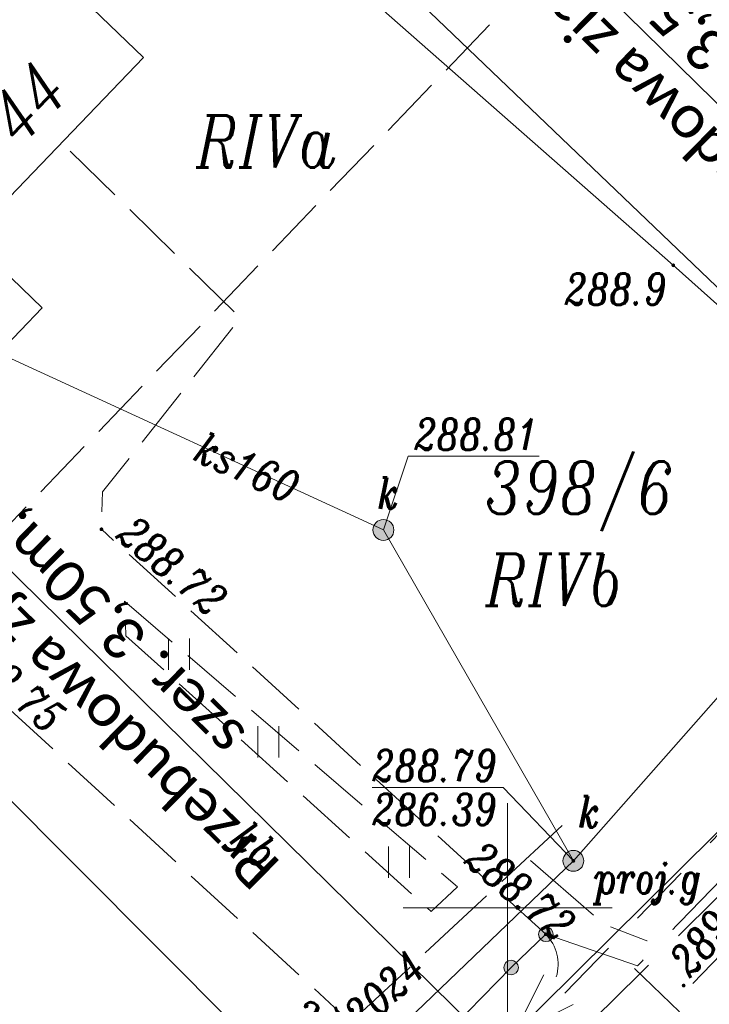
# Model space of a CAD drawing. Header units: metres. Extents: x -1 to 7476305, y 0 to 5497191.
# Tile 15 of 115: x 7474938 to 7474955, y 5496698 to 5496721. Entities that reach past the tile are written whole.
import ezdxf
from ezdxf.enums import TextEntityAlignment as Align

# ---------------------------------------------------------------- set-up
doc = ezdxf.new("R2010")
doc.units = ezdxf.units.M
for name, pattern in [('EGBK02-500', [2, 1.5, -0.5]), ('EGBO02-500', [2.5, 1.5, -1]), ('Krawedz', [0.75, 0.5, -0.25]), ('KTJZ01-500', [2, 1.5, -0.5]), ('SUP _P_01-500', [2.5, 2, -0.5])]:
    doc.linetypes.add(name, pattern=pattern)
doc.layers.add('D_Skarpa przy palisadach', color=7, linetype='Continuous')
for name, color, linetype, lineweight, true_color in [('EGBB01', 7, 'Continuous', 5, 0x0a0909), ('EGBD03', 7, 'Continuous', 5, 0x0a0909), ('EGBK02', 7, 'Continuous', 5, 0x0a0909), ('EGBO02', 7, 'Continuous', 5, 0x0a0909), ('KTJZ01', 7, 'Continuous', 5, 0x0a0909), ('KTOK05_01', 7, 'Continuous', 5, 0x0a0909), ('OBOP05_02', 7, 'Continuous', 5, 0x0a0909), ('PTTU04', 7, 'Continuous', 5, 0x0a0909), ('RTPW01', 7, 'Continuous', 5, 0x0a0909), ('RTPW02', 7, 'Continuous', 5, 0x0a0909), ('suepnn', 7, 'Continuous', 5, 0x0a0909), ('SUPG_P_01', 7, 'Continuous', 5, 0x0a0909), ('SUPK_01', 7, 'Continuous', 5, 0x0a0909), ('SUUS15_05_K', 7, 'Continuous', 5, 0x0a0909), ('SUUS20_01', 7, 'Continuous', 5, 0x0a0909), ('SZOPO_905_P', 7, 'Continuous', 5, 0x0a0909), ('Warstwa 1', 7, 'Continuous', 5, 0x0a0909)]:
    doc.layers.add(name, color=color, linetype=linetype, lineweight=lineweight, true_color=true_color)
doc.layers.add('S-1_proj_obnizenia', color=7, linetype='Krawedz', lineweight=30)
doc.styles.add('! rom po 1.8mm', font='calibri.ttf', dxfattribs={"height": 0.9})
doc.styles.add('KAMIL', font='calibri.ttf', dxfattribs={"height": 0.75})
doc.styles.add('Style-ITALIC_1250', font='ITALIC_1250.shx')
doc.linetypes.add('KTOK05_01-500', pattern='A,3.75,[13,dgnlstyle-rozp_2015.shx,S=0.002778,R=0,X=0,Y=0],3.75', length=7.5)
doc.dimstyles.new('! 500', dxfattribs={"dimscale": 5, "dimtxt": 0.9, "dimasz": 0.18, "dimexe": 0.08, "dimexo": 0.04, "dimgap": 0.07, "dimtad": 1, "dimzin": 1, "dimtxsty": '! rom po 1.8mm', "dimcen": 0.09, "dimclrd": 256, "dimclre": 256, "dimclrt": 256, "dimazin": 1, "dimtfac": 1, "dimtix": 1, "dimtmove": 1, "dimatfit": 1, "dimfxl": 0.2, "dimlwd": -1, "dimlwe": -1, "dimarcsym": 0})

# ---------------------------------------------------------------- blocks, each defined once
blk = doc.blocks.new('*D106')
at = {"layer": 'D_Skarpa przy palisadach', "transparency": 16777216}
for p, q in [((7474983.836, 5496724.604), (7474959.209, 5496749.05)), ((7474959.174, 5496748.958), (7474914.873, 5496704.329)), ((7474939.408, 5496679.847), (7474914.781, 5496704.293))]:
    blk.add_line(p, q, dxfattribs=at)
at = {"layer": 'D_Skarpa przy palisadach', "lineweight": 30, "transparency": 16777216}
for points in [[(7474959.163, 5496748.969), (7474959.185, 5496748.947), (7474959.237, 5496749.022)], [(7474914.862, 5496704.339), (7474914.884, 5496704.318), (7474914.81, 5496704.265)]]:
    blk.add_solid(points, dxfattribs=at)
at = {"layer": 'Defpoints', "color": 0, "lineweight": 30, "transparency": 16777216}
for p in [(7474983.85, 5496724.59), (7474914.81, 5496704.265), (7474939.423, 5496679.833)]:
    blk.add_point(p, dxfattribs=at)
at = {"layer": 'D_Skarpa przy palisadach', "lineweight": 30, "transparency": 16777216, "insert": (7474936.028, 5496727.632), "char_height": 0.9, "attachment_point": 5, "rotation": 45.2116, "style": '! rom po 1.8mm'}
blk.add_mtext('Miejsce do wymijania sie osób ze szczególnymi potrzebami\\Pdł. 63,06m', dxfattribs=at)
blk = doc.blocks.new('905P')
at = {"layer": 'SZOPO_905_P', "color": 18, "linetype": 'Continuous', "lineweight": 13, "true_color": 0x0a0909}
blk.add_arc((1.05, 0), 1.05, 120, 180, dxfattribs=at)
blk = doc.blocks.new('SUUS15_05_K')
at = {"layer": 'SUUS15_05_K', "linetype": 'Continuous', "lineweight": 13, "true_color": 0x7a7a7a}
h = blk.add_hatch(color=8, dxfattribs=at)
edge = h.paths.add_edge_path()
edge.add_arc((0, 0), 0.25, 0, 360)
at = {"layer": 'SUUS15_05_K', "color": 36, "linetype": 'Continuous', "lineweight": 13, "true_color": 0x803300}
blk.add_circle((0, 0), 0.25, dxfattribs=at)
blk = doc.blocks.new('PTTU04_01')
at = {"layer": 'PTTU04', "color": 18, "linetype": 'Continuous', "lineweight": 13, "true_color": 0x0a0909}
for p, q in [((-0.25, -0.375), (-0.25, 0.375)), ((0.25, -0.375), (0.25, 0.375))]:
    blk.add_line(p, q, dxfattribs=at)
blk = doc.blocks.new('RTPW02')
at = {"layer": 'RTPW02', "linetype": 'Continuous', "lineweight": 13, "true_color": 0x0a0909}
h = blk.add_hatch(color=18, dxfattribs=at)
edge = h.paths.add_edge_path()
edge.add_arc((0, 0), 0.045, 0, 360)
blk = doc.blocks.new('RTPW01')
at = {"layer": 'RTPW01', "linetype": 'Continuous', "lineweight": 13, "true_color": 0x0a0909}
h = blk.add_hatch(color=18, dxfattribs=at)
edge = h.paths.add_edge_path()
edge.add_arc((0, 0), 0.045, 0, 360)
blk = doc.blocks.new('SUUS20_01')
at = {"color": 52, "linetype": 'Continuous', "lineweight": 13, "true_color": 0xbebf00}
blk.add_wipeout([(-0.5, 0.25), (0.5, 0.25), (0.5, -0.25), (-0.5, -0.25)], dxfattribs=at).dxf.layer = 'SUUS20_01'
blk = doc.blocks.new('MDCP_klauzula')
at = {"layer": 'KTOK05_01', "linetype": 'Continuous', "lineweight": 18}
h = blk.add_hatch(color=252, dxfattribs=at)
edge = h.paths.add_edge_path()
edge.add_arc((7474950.917, 5496699.364), 0.175, 0, 360)
h = blk.add_hatch(color=252, dxfattribs=at)
edge = h.paths.add_edge_path()
edge.add_arc((7474950.084, 5496698.567), 0.175, 0, 360)
h = blk.add_hatch(color=252, dxfattribs=at)
edge = h.paths.add_edge_path()
edge.add_arc((7474950.084, 5496698.567), 0.175, 0, 360)
at = {"layer": 'EGBB01', "color": 252, "linetype": 'Continuous', "lineweight": 18, "flags": 128}
blk.add_lwpolyline([(7474941.285, 5496720.359), (7474933.585, 5496727.758), (7474928.944, 5496722.929), (7474931.213, 5496720.748), (7474926.436, 5496715.777), (7474932.351, 5496710.094), (7474935.526, 5496713.398), (7474936.779, 5496712.193), (7474938.863, 5496714.362), (7474937.126, 5496716.031), (7474941.285, 5496720.359)], close=True, dxfattribs=at)
at = {"layer": 'EGBD03', "color": 96, "linetype": 'Continuous', "lineweight": 30}
for p, q in [((7474962.536, 5496707.652), (7474941.699, 5496727.621)), ((7474926.164, 5496714.538), (7474947.656, 5496692.988))]:
    blk.add_line(p, q, dxfattribs=at)
at = {"layer": 'EGBD03', "color": 96, "linetype": 'Continuous', "lineweight": 30, "flags": 128}
blk.add_lwpolyline([(7474901.86, 5496653.48), (7474904.993, 5496655.483), (7474942.021, 5496687.069), (7474947.656, 5496692.988), (7474962.536, 5496707.652), (7474977.8, 5496722.29)], dxfattribs=at)
at = {"layer": 'EGBK02', "color": 252, "linetype": 'EGBK02-500', "lineweight": 18, "flags": 128}
blk.add_lwpolyline([(7474960.655, 5496732.672), (7474920.917, 5496691.33), (7474910.652, 5496701.474)], dxfattribs=at)
at = {"layer": 'EGBO02', "color": 252, "linetype": 'EGBO02-500', "lineweight": 18, "flags": 128}
blk.add_lwpolyline([(7474912.596, 5496658.952), (7474940.276, 5496686.459), (7474968.571, 5496715.765), (7474999.422, 5496746.255), (7475028.237, 5496772.674), (7475043.438, 5496787.327), (7475072.159, 5496810.289), (7475094.114, 5496826.623), (7475118.388, 5496845.324), (7475126.952, 5496853.278), (7475138.024, 5496865.445)], dxfattribs=at)
at = {"layer": 'KTJZ01', "color": 252, "linetype": 'KTJZ01-500', "lineweight": 18}
for p, q in [((7474950.917, 5496699.364), (7474940.278, 5496709.062)), ((7474953.039, 5496698.547), (7474956.136, 5496695.558))]:
    blk.add_line(p, q, dxfattribs=at)
at = {"layer": 'KTJZ01', "color": 252, "linetype": 'KTJZ01-500', "lineweight": 18, "flags": 128}
for points in [[(7474939.531, 5496718.119), (7474943.605, 5496714.118), (7474940.305, 5496709.958), (7474940.278, 5496709.062)], [(7474947.307, 5496695.724), (7474947.048, 5496695.857), (7474947.38, 5496696.212), (7474936.656, 5496706.06)]]:
    blk.add_lwpolyline(points, dxfattribs=at)
blk.add_lwpolyline([(7474940.832, 5496707.339), (7474948.802, 5496700.497), (7474948.169, 5496699.907), (7474940.865, 5496706.514), (7474940.832, 5496707.339)], close=True, dxfattribs=at)
at = {"layer": 'KTOK05_01', "color": 252, "linetype": 'Continuous', "lineweight": 18}
for p, q in [((7474950.084, 5496698.567), (7474950.917, 5496699.364)), ((7474947.307, 5496695.724), (7474950.084, 5496698.567))]:
    blk.add_line(p, q, dxfattribs=at)
at = {"layer": 'KTOK05_01', "color": 252, "linetype": 'KTOK05_01-500', "lineweight": 18, "flags": 128}
for points in [[(7474953.966, 5496715.382), (7474945.515, 5496722.826), (7474940.995, 5496727.028)], [(7474950.917, 5496699.364), (7474953.11, 5496698.608), (7474962.225, 5496708.009), (7474953.966, 5496715.382)]]:
    blk.add_lwpolyline(points, dxfattribs=at)
at = {"layer": 'KTOK05_01', "color": 252, "linetype": 'Continuous', "lineweight": 18}
for centre in [(7474950.917, 5496699.364), (7474950.084, 5496698.567), (7474950.084, 5496698.567)]:
    blk.add_circle(centre, 0.175, dxfattribs=at)
at = {"layer": 'OBOP05_02', "color": 252, "linetype": 'Continuous', "lineweight": 18}
blk.add_line((7474963.516, 5496707.547), (7474954.431, 5496698.188), dxfattribs=at)
at = {"layer": 'suepnn', "color": 1, "linetype": 'Continuous', "lineweight": 13, "true_color": 0xfa0000, "flags": 128}
blk.add_lwpolyline([(7474951.572, 5496697.684), (7474950.154, 5496696.984), (7474950.868, 5496698.395)], dxfattribs=at)
at = {"layer": 'SUPG_P_01', "color": 52, "linetype": 'SUP _P_01-500', "lineweight": 13, "true_color": 0xbebf00, "flags": 128}
for points in [[(7474949.639, 5496671.239), (7474936.259, 5496687.96), (7474951.306, 5496701.971)], [(7474950.549, 5496701.13), (7474952.312, 5496699.599), (7474953.604, 5496699.107)]]:
    blk.add_lwpolyline(points, dxfattribs=at)
at = {"layer": 'SUPK_01', "color": 36, "linetype": 'Continuous', "lineweight": 13, "true_color": 0x803300, "flags": 128}
for points in [[(7474983.923, 5496737.877), (7474963.846, 5496715.031), (7474951.574, 5496701.122)], [(7474937.821, 5496713.278), (7474947.027, 5496709.045), (7474951.574, 5496701.122)], [(7474919.99, 5496630.71), (7474895.67, 5496651.31), (7474911.12, 5496662.85), (7474930.32, 5496680.72), (7474951.574, 5496701.122)]]:
    blk.add_lwpolyline(points, dxfattribs=at)
at = {"layer": 'SUUS15_05_K', "color": 252, "linetype": 'Continuous', "lineweight": 18, "flags": 128}
for points in [[(7474947.027, 5496709.045), (7474947.62, 5496710.813), (7474947.77, 5496710.813)], [(7474951.574, 5496701.122), (7474949.895, 5496702.878), (7474949.745, 5496702.878)]]:
    blk.add_lwpolyline(points, dxfattribs=at)
at = {"layer": 'Warstwa 1', "color": 252, "linetype": 'Continuous', "lineweight": 18}
for p, q in [((7474950, 5496702.5), (7474950, 5496697.5)), ((7474947.5, 5496700), (7474952.5, 5496700))]:
    blk.add_line(p, q, dxfattribs=at)
at = {"layer": 'PTTU04', "color": 252, "linetype": 'Continuous', "lineweight": 18}
for p in [(7474942.137, 5496706.074), (7474944.272, 5496703.974), (7474947.403, 5496701.09)]:
    blk.add_blockref('PTTU04_01', p, dxfattribs=at)
at = {"layer": 'RTPW01', "color": 252, "linetype": 'Continuous', "lineweight": 18}
for p in [(7474953.966, 5496715.382), (7474954.214, 5496698.136)]:
    blk.add_blockref('RTPW01', p, dxfattribs=at)
at = {"layer": 'RTPW02', "color": 252, "linetype": 'Continuous', "lineweight": 18}
for p in [(7474940.278, 5496709.062), (7474951.574, 5496701.122), (7474950.917, 5496699.364)]:
    blk.add_blockref('RTPW02', p, dxfattribs=at)
at = {"layer": 'SUUS15_05_K', "color": 252, "linetype": 'Continuous', "lineweight": 18}
for p in [(7474947.027, 5496709.045), (7474951.574, 5496701.122)]:
    blk.add_blockref('SUUS15_05_K', p, dxfattribs=at)
at = {"layer": 'SZOPO_905_P', "color": 252, "linetype": 'Continuous', "lineweight": 18, "rotation": 223.7347774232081}
blk.add_blockref('905P', (7474950.917, 5496699.364), dxfattribs=at)
at = {"layer": 'EGBB01', "color": 252, "linetype": 'Continuous', "lineweight": 18, "style": 'Style-ITALIC_1250', "width": 0.8}
blk.add_text('44', height=1.25, rotation=46.1411, dxfattribs=at).set_placement((7474938.957, 5496718.839), align=Align.CENTER)
at = {"layer": 'EGBD03', "color": 96, "linetype": 'Continuous', "lineweight": 30, "style": 'Style-ITALIC_1250', "width": 0.8}
blk.add_text('398/6', height=1.25, dxfattribs=at).set_placement((7474949.46, 5496709.435))
at = {"layer": 'EGBK02', "color": 252, "linetype": 'Continuous', "lineweight": 18, "style": 'Style-ITALIC_1250', "width": 0.8}
for s, p in [('RIVa', (7474942.543, 5496717.722)), ('RIVb', (7474949.47, 5496707.226))]:
    blk.add_text(s, height=1.25, dxfattribs=at).set_placement(p)
at = {"layer": 'KTJZ01', "color": 252, "linetype": 'Continuous', "lineweight": 18, "style": 'Style-ITALIC_1250', "width": 0.8}
blk.add_text('kb.', height=0.75, rotation=317.8684, dxfattribs=at).set_placement((7474943.32, 5496701.58))
at = {"layer": 'RTPW01', "color": 252, "linetype": 'Continuous', "lineweight": 18, "style": 'Style-ITALIC_1250', "width": 0.8}
blk.add_text('288.9', height=0.75, dxfattribs=at).set_placement((7474951.367, 5496714.439))
blk.add_text('289.0', height=0.75, rotation=48.569, dxfattribs=at).set_placement((7474954.369, 5496698.301))
at = {"layer": 'RTPW02', "color": 252, "linetype": 'Continuous', "lineweight": 18, "style": 'Style-ITALIC_1250', "width": 0.8}
for s, p in [('288.72', (7474940.597, 5496708.87)), ('288.75', (7474936.722, 5496706.062)), ('288.72', (7474948.932, 5496701.084)), ('288.70', (7474944.671, 5496697.33))]:
    blk.add_text(s, height=0.75, rotation=319.6207, dxfattribs=at).set_placement(p)
at = {"layer": 'SUPG_P_01', "color": 52, "linetype": 'Continuous', "lineweight": 13, "true_color": 0xbebf00, "style": 'Style-ITALIC_1250', "width": 0.8}
blk.add_text('proj.g 6630/1016/2024', height=0.75, rotation=42.9579, dxfattribs=at).set_placement((7474943.971, 5496695.141), align=Align.MIDDLE_CENTER)
at = {"layer": 'SUPK_01', "color": 36, "linetype": 'Continuous', "lineweight": 13, "true_color": 0x803300, "style": 'Style-ITALIC_1250', "width": 0.8}
blk.add_text('ks160', height=0.75, rotation=335.3086, dxfattribs=at).set_placement((7474943.771, 5496710.542), align=Align.MIDDLE_CENTER)
at = {"layer": 'SUUS15_05_K', "color": 36, "linetype": 'Continuous', "lineweight": 13, "true_color": 0x803300, "style": 'Style-ITALIC_1250', "width": 0.8}
for s, p in [('%%u288.81%%U', (7474947.77, 5496710.963)), ('k', (7474946.889, 5496709.552)), ('k', (7474951.696, 5496701.918))]:
    blk.add_text(s, height=0.75, dxfattribs=at).set_placement(p)
blk.add_text('%%u288.79%%U', height=0.75, dxfattribs=at).set_placement((7474949.745, 5496703.028), align=Align.RIGHT)
blk.add_text('%%o286.39%%O', height=0.75, dxfattribs=at).set_placement((7474949.745, 5496702.728), align=Align.TOP_RIGHT)
at = {"layer": 'SUUS20_01', "color": 252, "linetype": 'Continuous', "lineweight": 18, "style": 'Style-ITALIC_1250', "width": 0.8}
blk.add_text('proj.g', height=0.75, dxfattribs=at).set_placement((7474952.074, 5496700.338))
at = {"layer": 'SUUS20_01', "color": 252, "linetype": 'Continuous', "lineweight": 18, "rotation": 44.78177885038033}
blk.add_blockref('SUUS20_01', (7474953.604, 5496699.107), dxfattribs=at)
at = {"layer": 'suepnn', "color": 1, "linetype": 'Continuous', "lineweight": 13, "true_color": 0xfa0000, "flags": 128}
blk.add_lwpolyline([(7474928.265, 5496675.305), (7474960.812, 5496707.539), (7474991.547, 5496737.68)], dxfattribs=at)

msp = doc.modelspace()

# ---------------------------------------------------------------- dimensions: what is measured, and where the dimension line sits
at = {"layer": 'D_Skarpa przy palisadach', "color": 18, "lineweight": 30, "true_color": 0x000000}
dim = msp.add_aligned_dim(p1=(7474983.85, 5496724.59), p2=(7474939.423, 5496679.833), distance=-34.68, text='Miejsce do wymijania sie osób ze szczególnymi potrzebami\\Pdł. <>m', dimstyle='! 500', override={"dimscale": 0.5}, dxfattribs=at)
dim.commit()
dim.dimension.update_dxf_attribs({"geometry": '*D106', "text_midpoint": (7474936.028, 5496727.632)})

# ---------------------------------------------------------------- next in the draw order: block references
at = {"layer": 'RTPW01', "color": 18, "lineweight": 30, "true_color": 0x000000}
msp.add_blockref('MDCP_klauzula', (0, 0), dxfattribs=at)

# ---------------------------------------------------------------- next in the draw order: linework, layer by layer
at = {"layer": 'S-1_proj_obnizenia', "color": 7, "linetype": 'Continuous', "lineweight": 18}
for p, q in [((7474968.631, 5496705.862), (7474945.463, 5496728.654)), ((7474954.668, 5496691.77), (7474931.5, 5496714.562))]:
    msp.add_line(p, q, dxfattribs=at)

# ---------------------------------------------------------------- next in the draw order: texts
at = {"layer": 'S-1_proj_obnizenia', "color": 7, "linetype": 'Continuous', "lineweight": 30, "char_height": 1, "attachment_point": 6, "rotation": 135.4687, "style": 'KAMIL'}
for s, insert in [('{\\C256;Przebudowa \\fCalibri|b0|i0|c238|p34;zjazdu zwykłego\\P\\fCalibri|b0|i0|c0|p34; szer. 3,50m, KM 2+945.6}', (7474945.73, 5496728.391)), ('{\\C256;Przebudowa \\fCalibri|b0|i0|c238|p34;zjazdu zwykłego\\P\\fCalibri|b0|i0|c0|p34; szer. 3,50m, KM 2+965.5}', (7474931.767, 5496714.299))]:
    msp.add_mtext(s, dxfattribs=dict(at, insert=insert))

doc.saveas('drawing.dxf')
